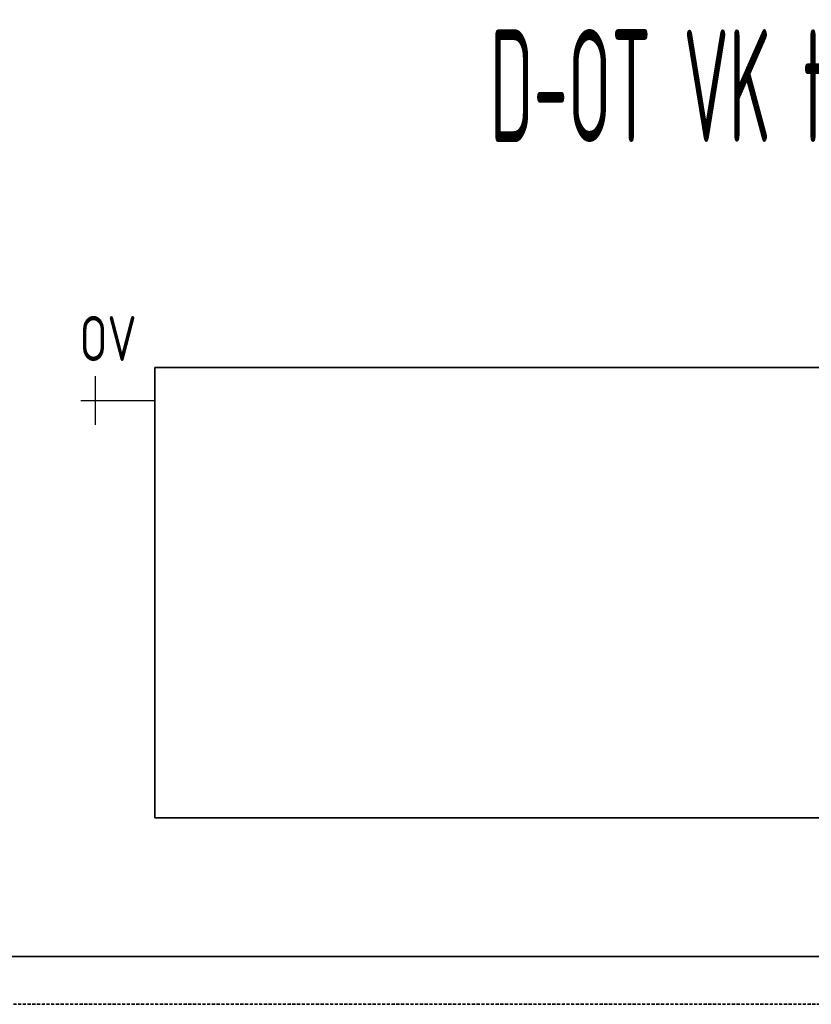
# Model space of a CAD drawing. Header units: millimetres. Extents: x 1279 to 58476, y -6899 to 74987.
# Tile 70 of 157: x 15198 to 16077, y -3762 to -2669. Entities that reach past the tile are written whole.
import ezdxf
from ezdxf.enums import TextEntityAlignment as Align

# ---------------------------------------------------------------- set-up
doc = ezdxf.new("R2010")
doc.units = ezdxf.units.MM
doc.linetypes.add('VERDECKT', pattern=[9.525, 6.35, -3.175])
doc.linetypes.add('ČÁRKOVANÁ', pattern=[0.75, 0.5, -0.25])
for name, color, linetype, lineweight in [('JS_VYT_POPIS - OBECNĚ', 7, 'Continuous', 5), ('UT_POTRUBI - ZPÁTEČKA', 5, 'ČÁRKOVANÁ', 35), ('UT_SCHÉMA_POPIS', 7, 'VERDECKT', 5), ('UT_SCHÉMA_PŘÍVOD', 10, 'Continuous', 35), ('UT_SCHÉMA_SYMBOLY', 7, 'Continuous', 25), ('UT_ZAŘÍZENÍ - OT', 3, 'Continuous', 35)]:
    doc.layers.add(name, color=color, linetype=linetype, lineweight=lineweight)
doc.styles.add('ISO 2.5', font='isocp.shx', dxfattribs={"width": 0.8, "height": 2.5})
doc.styles.add('VZT_POPIS', font='isocp.shx', dxfattribs={"width": 0.6, "height": 125})

msp = doc.modelspace()

# ---------------------------------------------------------------- linework, layer by layer
at = {"layer": 'UT_POTRUBI - ZPÁTEČKA', "ltscale": 7}
msp.add_line((13657.7, -3761.9), (19252.4, -3761.9), dxfattribs=at)
at = {"layer": 'UT_SCHÉMA_PŘÍVOD'}
msp.add_line((13107.7, -3708.8), (19048.5, -3708.8), dxfattribs=at)
at = {"layer": 'UT_SCHÉMA_SYMBOLY'}
for p, q in [((15281.8, -3118.5), (15281.8, -3064.5)), ((15265.8, -3091.5), (15347.7, -3091.5))]:
    msp.add_line(p, q, dxfattribs=at)
at = {"layer": 'UT_ZAŘÍZENÍ - OT', "linetype": 'Continuous'}
for p, q in [((15347.7, -3555), (15347.7, -3055)), ((15347.7, -3055), (17147.7, -3055)), ((17147.7, -3555), (15347.7, -3555))]:
    msp.add_line(p, q, dxfattribs=at)

# ---------------------------------------------------------------- texts
at = {"layer": 'JS_VYT_POPIS - OBECNĚ', "style": 'VZT_POPIS', "width": 0.5}
msp.add_text('D-OT VK typ 21 - 1800*500 mm', height=125, dxfattribs=at).set_placement((16276.2, -2742), align=Align.MIDDLE_CENTER)
at = {"layer": 'UT_SCHÉMA_POPIS', "style": 'ISO 2.5', "width": 0.8}
msp.add_text('OV', height=50, dxfattribs=at).set_placement((15264.3, -3022.7), align=Align.MIDDLE_LEFT)

doc.saveas('drawing.dxf')
